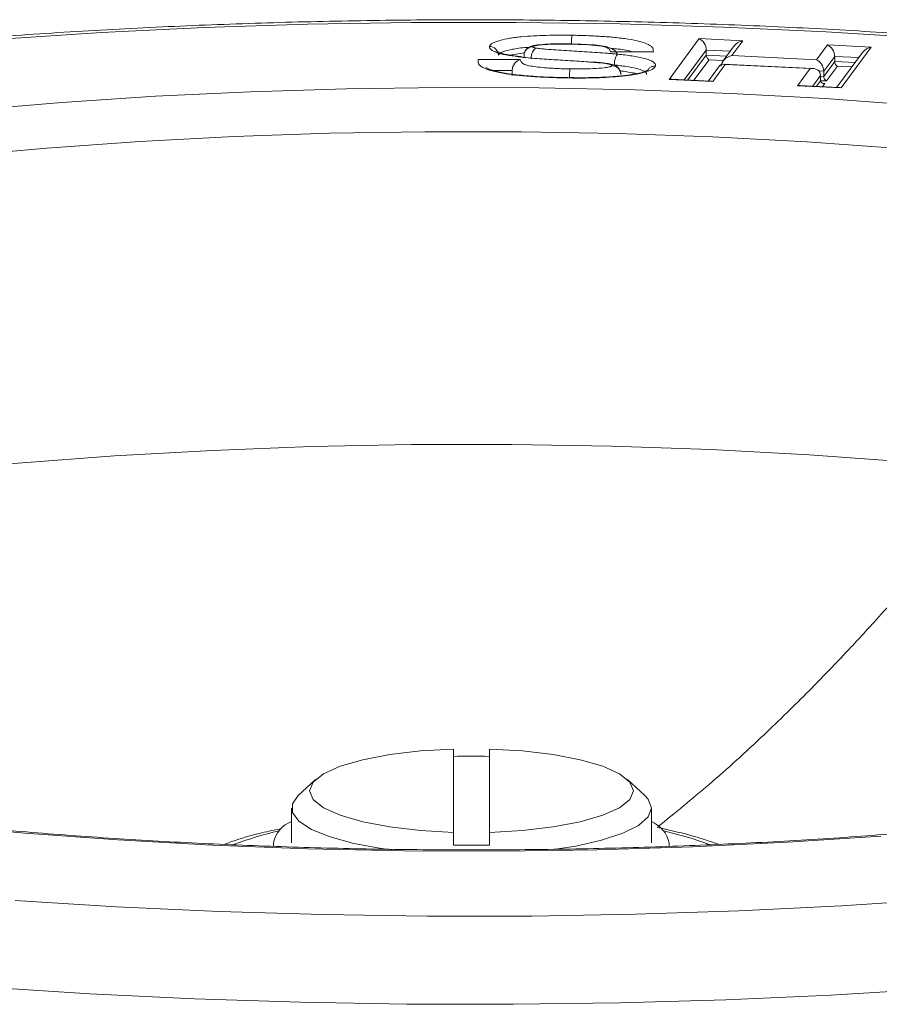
# Model space of a CAD drawing. Header units: millimetres. Extents: x 145 to 345, y -96 to 519.
# Tile 11 of 12: x 220 to 267, y 464 to 519. Entities that reach past the tile are written whole.
import ezdxf

# ---------------------------------------------------------------- set-up
doc = ezdxf.new("R2010")
doc.units = ezdxf.units.MM

msp = doc.modelspace()

# ---------------------------------------------------------------- linework, layer by layer
at = {"color": 7, "linetype": 'Continuous', "lineweight": 15}
for p, q in [((255.778, 515.724), (257.451, 517.988)), ((257.451, 517.988), (259.882, 517.868)), ((259.882, 517.868), (259.271, 517.043)), ((254.91, 517.239), (252.532, 517.244)), ((254.779, 517.256), (252.648, 517.261)), ((257.849, 517.064), (257.849, 517.354)), ((259.403, 517.579), (258.793, 516.753)), ((263.981, 516.809), (264.591, 517.635)), ((264.591, 517.635), (267.023, 517.514)), ((266.544, 517.224), (265.107, 515.28)), ((267.023, 517.514), (265.349, 515.25)), ((245.163, 516.825), (247.496, 516.825)), ((247.719, 516.945), (247.719, 517.058)), ((259.271, 517.043), (263.981, 516.809)), ((264.989, 517), (264.378, 516.175)), ((264.378, 515.885), (264.989, 516.711)), ((264.989, 516.711), (264.989, 517)), ((247.06, 515.923), (247.06, 516.213)), ((258.584, 516.47), (257.965, 515.634)), ((258.909, 516.551), (258.208, 515.604)), ((263.772, 516.328), (258.804, 516.574)), ((263.618, 516.318), (258.909, 516.551)), ((262.918, 515.371), (263.618, 516.318)), ((264.378, 515.885), (264.378, 516.175)), ((265.147, 516.457), (264.537, 515.632)), ((258.208, 515.604), (255.778, 515.724)), ((258.104, 515.627), (255.932, 515.734)), ((264.204, 515.648), (264.204, 515.938)), ((265.349, 515.25), (262.918, 515.371)), ((265.245, 515.273), (263.072, 515.381)), ((243.795, 473.867), (243.795, 478.497)), ((245.795, 473.867), (245.795, 478.497)), ((236.124, 476.806), (235.161, 475.91)), ((254.429, 475.91), (253.466, 476.806)), ((234.795, 475.216), (234.795, 473.284)), ((254.795, 473.284), (254.795, 475.216)), ((233.795, 473.284), (233.795, 473.097)), ((255.795, 473.095), (255.795, 473.284))]:
    msp.add_line(p, q, dxfattribs=at)
at = {"color": 8, "linetype": 'Continuous', "lineweight": 15}
for p, q in [((246.942, 517.075), (247.732, 517.188)), ((257.849, 517.354), (256.626, 515.7)), ((259.188, 517.288), (257.849, 517.354)), ((256.833, 515.69), (257.849, 517.064)), ((258.008, 516.811), (257.167, 515.673)), ((257.849, 517.064), (258.981, 517.008)), ((258.806, 516.771), (258.008, 516.811)), ((266.329, 516.934), (264.989, 517)), ((264.989, 516.711), (266.123, 516.654)), ((247.06, 516.213), (246.039, 516.213)), ((264.378, 516.175), (264.105, 516.189)), ((265.947, 516.417), (265.147, 516.457)), ((264.204, 515.938), (263.766, 515.346)), ((263.973, 515.336), (264.204, 515.648)), ((264.204, 515.894), (264.378, 515.885)), ((264.537, 515.632), (264.204, 515.648)), ((264.438, 515.496), (264.307, 515.319)), ((264.319, 515.502), (264.438, 515.496))]:
    msp.add_line(p, q, dxfattribs=at)
at = {"color": 7, "linetype": 'Continuous', "lineweight": 15, "flags": 128}
for points in [[(218.603, 517.956), (224.227, 518.321), (229.926, 518.598), (235.68, 518.786), (241.466, 518.883), (247.265, 518.89), (253.055, 518.806), (258.815, 518.632), (264.524, 518.368), (270.16, 518.015)], [(252.93, 517.102), (252.93, 517.102), (252.93, 517.102), (252.93, 517.102), (252.93, 517.102), (252.764, 517.318), (252.585, 517.435), (252.261, 517.544), (251.64, 517.635), (250.883, 517.681), (250.333, 517.693)], [(216.922, 514.011), (222.026, 514.44), (227.226, 514.782), (232.503, 515.035), (237.831, 515.198), (243.19, 515.271), (248.555, 515.252), (253.905, 515.143), (259.215, 514.944), (264.464, 514.655), (269.628, 514.278)], [(191.11, 490.084), (195.195, 490.979), (199.685, 491.833), (204.393, 492.604), (209.297, 493.289), (214.374, 493.883), (219.598, 494.385), (224.944, 494.791), (230.387, 495.1), (235.899, 495.31), (241.455, 495.421), (247.027, 495.431), (252.588, 495.34), (258.111, 495.15), (263.57, 494.86), (268.937, 494.473), (274.188, 493.99)], [(243.795, 478.497), (241.965, 478.393), (240.258, 478.194), (238.747, 477.907), (237.499, 477.546), (236.566, 477.125), (235.99, 476.664), (235.795, 476.182), (235.99, 475.7), (236.566, 475.239), (237.499, 474.818), (238.747, 474.457), (240.258, 474.17), (241.965, 473.971), (243.795, 473.867)], [(245.795, 473.867), (247.625, 473.971), (249.332, 474.17), (250.842, 474.457), (252.091, 474.818), (253.024, 475.239), (253.6, 475.7), (253.795, 476.182), (253.6, 476.664), (253.024, 477.125), (252.091, 477.546), (250.842, 477.907), (249.332, 478.194), (247.625, 478.393), (245.795, 478.497)], [(267.564, 473.663), (262.363, 473.321), (257.087, 473.068), (251.758, 472.905), (246.4, 472.833), (241.034, 472.851), (235.685, 472.96), (230.375, 473.159), (225.126, 473.448), (219.962, 473.825), (214.904, 474.289), (209.974, 474.837), (205.193, 475.468), (200.581, 476.178)], [(235.161, 475.91), (234.84, 475.462), (234.84, 474.97), (235.2, 474.487), (235.907, 474.03), (236.934, 473.616), (238.246, 473.26), (239.795, 472.975), (240.389, 472.893)], [(254.795, 475.216), (254.614, 475.706), (254.429, 475.91)], [(249.34, 472.911), (250.595, 473.108), (252.032, 473.43), (253.207, 473.817), (254.079, 474.254), (254.614, 474.726), (254.795, 475.216)], [(270.987, 470.148), (265.363, 469.782), (259.664, 469.505), (253.91, 469.317), (248.123, 469.22), (242.324, 469.213), (236.534, 469.297), (230.775, 469.471), (225.066, 469.735), (219.429, 470.088)]]:
    msp.add_lwpolyline(points, dxfattribs=at)
at = {"color": 8, "linetype": 'Continuous', "lineweight": 15, "flags": 128}
for points in [[(268.597, 511.888), (263.443, 512.255), (258.205, 512.532), (252.907, 512.719), (247.573, 512.813), (242.227, 512.815), (236.892, 512.724), (231.592, 512.541), (226.352, 512.268), (221.193, 511.904), (216.14, 511.452)], [(258.034, 473.195), (257.01, 473.544), (255.491, 473.949)], [(270.54, 465.178), (264.77, 464.828), (258.93, 464.566), (253.041, 464.394), (247.122, 464.313), (241.196, 464.323), (235.282, 464.423), (229.402, 464.615), (223.575, 464.895), (217.823, 465.265)]]:
    msp.add_lwpolyline(points, dxfattribs=at)
at = {"color": 8, "linetype": 'Continuous', "lineweight": 15}
msp.add_arc((238.465, 454.564), 19.871, 102.6924, 110.3269, dxfattribs=at)
at = {"color": 7, "linetype": 'Continuous', "lineweight": 15}
for centre, radius, start, end in [((235.286, 473.041), 1.511, 108.9826, 170.747), ((254.113, 472.881), 1.73, 13.4938, 66.7766)]:
    msp.add_arc(centre, radius, start, end, dxfattribs=at)
for centre, major_axis, ratio, start_param, end_param in [((257.451, 517.505), (-0.228, 0.482), 0.673899, 4.099646, 5.670442), ((259.882, 517.385), (0.55, 0.261), 0.761945, 1.224491, 2.183407), ((264.591, 517.152), (-0.228, 0.482), 0.673738, 4.099769, 5.670565), ((267.023, 517.031), (0.55, 0.261), 0.762069, 1.224368, 2.183549), ((258.008, 517.004), (-0.091, 0.193), 0.673899, 0.958053, 2.52885), ((259.271, 516.56), (0.55, 0.261), 0.762091, 1.224509, 2.795305), ((263.981, 516.326), (-0.228, 0.482), 0.673655, 4.099761, 5.670558), ((265.147, 516.65), (-0.091, 0.193), 0.673738, 0.958176, 2.528973), ((258.909, 516.068), (-0.228, 0.482), 0.673627, 5.670627, 6.629404), ((263.618, 515.835), (0.55, 0.261), 0.76207, 5.936967, 7.507763), ((255.778, 515.241), (0.55, 0.261), 0.761986, 0.958053, 1.224359), ((258.208, 515.121), (-0.228, 0.482), 0.673818, 5.670644, 5.936949), ((264.438, 515.689), (0.22, 0.104), 0.76207, 2.795374, 4.36617), ((264.537, 515.825), (-0.091, 0.193), 0.673655, 0.958169, 2.528965), ((262.918, 514.888), (0.55, 0.261), 0.762006, 0.958245, 1.22457), ((265.349, 514.767), (-0.228, 0.482), 0.673791, 5.670433, 5.936757)]:
    msp.add_ellipse(centre, major_axis=major_axis, ratio=ratio, start_param=start_param, end_param=end_param, dxfattribs=at)
for points, knots in [([(297.211, 515.06), (296.379, 515.195), (293.962, 515.587), (289.836, 516.182), (284.801, 516.817), (279.639, 517.375), (274.369, 517.855), (269.008, 518.255), (263.571, 518.574), (258.076, 518.812), (252.539, 518.968), (246.979, 519.042), (241.411, 519.033), (235.855, 518.942), (230.327, 518.768), (224.845, 518.512), (219.425, 518.175), (214.086, 517.759), (208.842, 517.263), (203.711, 516.689), (198.708, 516.039), (193.849, 515.315), (189.147, 514.517), (184.617, 513.649), (180.272, 512.711), (176.124, 511.705), (172.185, 510.632), (168.464, 509.494), (164.971, 508.291), (161.713, 507.021), (158.698, 505.682), (155.932, 504.27), (153.423, 502.776), (151.181, 501.191), (149.227, 499.506), (147.654, 497.789), (146.457, 496.07), (145.6, 494.387), (145.043, 492.628), (144.78, 491.224), (144.82, 490.406), (144.829, 490.217)], [0, 0, 0, 0, 0.014029, 0.040769, 0.067482, 0.094169, 0.120835, 0.147484, 0.17412, 0.200746, 0.227365, 0.253979, 0.280592, 0.307205, 0.333819, 0.360438, 0.387064, 0.4137, 0.440348, 0.467012, 0.493697, 0.520406, 0.547145, 0.573922, 0.600744, 0.627621, 0.654567, 0.681598, 0.708734, 0.736, 0.763426, 0.791045, 0.818884, 0.846941, 0.875102, 0.902921, 0.9267, 0.949121, 0.970502, 0.993206, 1, 1, 1, 1]), ([(245.792, 517.554), (245.803, 517.585), (245.818, 517.616), (245.877, 517.677), (245.918, 517.706), (246.068, 517.79), (246.208, 517.842), (246.532, 517.933), (246.719, 517.973), (247.023, 518.023), (247.127, 518.038), (247.341, 518.065), (247.452, 518.077), (247.788, 518.11), (248.02, 518.126), (248.484, 518.152), (248.718, 518.161), (249.189, 518.175), (249.426, 518.178), (249.903, 518.18), (250.143, 518.178), (250.382, 518.175)], [0, 0, 0, 0, 0.0625, 0.0625, 0.125, 0.125, 0.25, 0.25, 0.375, 0.375, 0.4375, 0.4375, 0.5, 0.5, 0.625, 0.625, 0.75, 0.75, 0.875, 0.875, 1, 1, 1, 1]), ([(250.382, 518.175), (250.382, 518.172), (250.379, 518.162), (250.374, 518.126), (250.366, 518.039), (250.359, 517.897), (250.355, 517.783), (250.355, 517.726), (250.355, 517.724)], [0, 0, 0, 0, 0.043803, 0.178283, 0.448889, 0.719471, 0.990043, 1, 1, 1, 1]), ([(250.382, 518.175), (250.655, 518.17), (250.928, 518.163), (251.465, 518.144), (251.732, 518.131), (252.256, 518.097), (252.515, 518.077), (252.896, 518.039), (253.022, 518.025), (253.27, 517.995), (253.391, 517.977), (253.741, 517.922), (253.959, 517.879), (254.346, 517.777), (254.507, 517.719), (254.699, 517.624), (254.75, 517.591), (254.832, 517.524), (254.863, 517.489), (254.898, 517.418), (254.899, 517.382), (254.904, 517.31), (254.907, 517.274), (254.91, 517.239)], [0, 0, 0, 0, 0.125, 0.125, 0.25, 0.25, 0.375, 0.375, 0.4375, 0.4375, 0.5, 0.5, 0.625, 0.625, 0.75, 0.75, 0.8125, 0.8125, 0.875, 0.875, 0.9375, 0.9375, 1, 1, 1, 1]), ([(247.567, 516.959), (247.331, 516.987), (247.098, 517.017), (246.777, 517.072), (246.674, 517.092), (246.478, 517.135), (246.384, 517.159), (246.213, 517.209), (246.137, 517.237), (246.003, 517.294), (245.945, 517.325), (245.857, 517.387), (245.825, 517.42), (245.799, 517.47), (245.793, 517.486), (245.788, 517.52), (245.79, 517.537), (245.792, 517.554)], [0, 0, 0, 0, 0.25, 0.25, 0.375, 0.375, 0.5, 0.5, 0.625, 0.625, 0.75, 0.75, 0.875, 0.875, 0.9375, 0.9375, 1, 1, 1, 1]), ([(246.291, 517.063), (246.291, 517.191), (246.237, 517.316), (246.053, 517.497), (245.922, 517.552), (245.792, 517.554)], [0, 0, 0, 0, 0.5, 0.5, 1, 1, 1, 1]), ([(247.607, 516.977), (247.491, 516.99), (247.138, 517.03), (246.676, 517.114), (246.34, 517.205), (246.198, 517.275), (246.202, 517.272), (246.204, 517.271)], [0, 0, 0, 0, 0.17357, 0.533239, 0.763849, 0.924825, 1, 1, 1, 1]), ([(247.719, 517.058), (247.719, 517.186), (247.773, 517.31), (247.957, 517.484), (248.088, 517.534), (248.218, 517.532)], [0, 0, 0, 0, 0.5, 0.5, 1, 1, 1, 1]), ([(250.331, 517.694), (250.237, 517.696), (249.813, 517.701), (249.18, 517.703), (248.497, 517.642), (248.137, 517.595), (247.874, 517.439), (247.777, 517.302), (247.739, 517.21), (247.731, 517.186), (247.73, 517.181)], [0, 0, 0, 0, 0.097372, 0.438302, 0.651433, 0.810243, 0.892039, 0.962712, 0.99333, 1, 1, 1, 1]), ([(248.11, 516.87), (248.11, 516.998), (248.141, 517.134), (248.247, 517.352), (248.323, 517.432), (248.397, 517.46)], [0, 0, 0, 0, 0.5, 0.5, 1, 1, 1, 1]), ([(248.218, 517.532), (248.217, 517.524), (248.22, 517.516), (248.239, 517.502), (248.255, 517.496), (248.306, 517.478), (248.352, 517.469), (248.397, 517.46)], [0, 0, 0, 0, 0.25, 0.25, 0.5, 0.5, 1, 1, 1, 1]), ([(250.326, 517.678), (250.132, 517.681), (249.939, 517.683), (249.552, 517.681), (249.359, 517.679), (248.978, 517.665), (248.785, 517.654), (248.567, 517.628), (248.525, 517.622), (248.441, 517.609), (248.401, 517.602), (248.325, 517.586), (248.292, 517.577), (248.249, 517.562), (248.238, 517.556), (248.223, 517.544), (248.221, 517.538), (248.218, 517.532)], [0, 0, 0, 0, 0.25, 0.25, 0.5, 0.5, 0.75, 0.75, 0.8125, 0.8125, 0.875, 0.875, 0.9375, 0.9375, 0.96875, 0.96875, 1, 1, 1, 1]), ([(248.397, 517.46), (248.44, 517.453), (248.482, 517.446), (248.571, 517.435), (248.616, 517.43), (248.752, 517.416), (248.844, 517.407), (249.124, 517.383), (249.313, 517.369), (249.882, 517.33), (250.266, 517.307), (250.841, 517.274), (251.032, 517.262), (251.414, 517.238), (251.605, 517.226), (251.985, 517.2), (252.175, 517.187), (252.458, 517.165), (252.552, 517.158), (252.738, 517.142), (252.83, 517.133), (252.922, 517.124)], [0, 0, 0, 0, 0.03125, 0.03125, 0.0625, 0.0625, 0.125, 0.125, 0.25, 0.25, 0.5, 0.5, 0.625, 0.625, 0.75, 0.75, 0.875, 0.875, 0.9375, 0.9375, 1, 1, 1, 1]), ([(252.532, 517.244), (252.518, 517.278), (252.503, 517.313), (252.481, 517.364), (252.475, 517.382), (252.449, 517.415), (252.428, 517.431), (252.353, 517.479), (252.278, 517.507), (252.087, 517.555), (251.977, 517.575), (251.624, 517.623), (251.369, 517.64), (250.981, 517.66), (250.851, 517.665), (250.589, 517.673), (250.457, 517.676), (250.326, 517.678)], [0, 0, 0, 0, 0.125, 0.125, 0.1875, 0.1875, 0.25, 0.25, 0.375, 0.375, 0.5, 0.5, 0.75, 0.75, 0.875, 0.875, 1, 1, 1, 1]), ([(252.532, 517.244), (252.533, 517.244), (252.572, 517.255), (252.61, 517.256), (252.648, 517.257)], [0, 0, 0, 0, 0.025871, 1, 1, 1, 1]), ([(254.91, 517.239), (254.909, 517.239), (254.865, 517.25), (254.821, 517.25), (254.779, 517.25)], [0, 0, 0, 0, 0.024093, 1, 1, 1, 1]), ([(250.221, 515.8), (249.918, 515.806), (249.615, 515.813), (249.163, 515.828), (249.013, 515.834), (248.715, 515.848), (248.566, 515.855), (248.125, 515.881), (247.835, 515.902), (247.411, 515.944), (247.271, 515.959), (246.995, 515.993), (246.859, 516.011), (246.601, 516.052), (246.475, 516.074), (246.236, 516.121), (246.124, 516.148), (245.908, 516.203), (245.805, 516.233), (245.624, 516.296), (245.541, 516.329), (245.398, 516.399), (245.336, 516.436), (245.242, 516.51), (245.208, 516.548), (245.175, 516.607), (245.168, 516.626), (245.161, 516.666), (245.161, 516.686), (245.162, 516.746), (245.162, 516.786), (245.163, 516.825)], [0, 0, 0, 0, 0.125, 0.125, 0.1875, 0.1875, 0.25, 0.25, 0.375, 0.375, 0.4375, 0.4375, 0.5, 0.5, 0.5625, 0.5625, 0.625, 0.625, 0.6875, 0.6875, 0.75, 0.75, 0.8125, 0.8125, 0.875, 0.875, 0.90625, 0.90625, 0.9375, 0.9375, 1, 1, 1, 1]), ([(247.06, 516.213), (247.06, 516.288), (247.076, 516.365), (247.13, 516.506), (247.167, 516.568), (247.294, 516.728), (247.396, 516.795), (247.496, 516.825)], [0, 0, 0, 0, 0.25, 0.25, 0.5, 0.5, 1, 1, 1, 1]), ([(247.496, 516.825), (247.518, 516.784), (247.539, 516.743), (247.572, 516.681), (247.584, 516.66), (247.626, 516.62), (247.655, 516.6), (247.726, 516.562), (247.768, 516.544), (247.869, 516.511), (247.928, 516.496), (248.115, 516.457), (248.253, 516.436), (248.691, 516.381), (248.998, 516.355), (249.471, 516.327), (249.63, 516.32), (249.95, 516.309), (250.111, 516.305), (250.272, 516.302)], [0, 0, 0, 0, 0.125, 0.125, 0.1875, 0.1875, 0.25, 0.25, 0.3125, 0.3125, 0.375, 0.375, 0.5, 0.5, 0.75, 0.75, 0.875, 0.875, 1, 1, 1, 1]), ([(251.695, 516.662), (251.61, 516.669), (251.525, 516.676), (251.353, 516.688), (251.266, 516.694), (251.008, 516.712), (250.834, 516.724), (250.314, 516.757), (249.966, 516.778), (249.27, 516.821), (248.923, 516.843), (248.236, 516.894), (247.895, 516.922), (247.567, 516.959)], [0, 0, 0, 0, 0.0625, 0.0625, 0.125, 0.125, 0.25, 0.25, 0.5, 0.5, 0.75, 0.75, 1, 1, 1, 1]), ([(253.094, 515.998), (253.094, 515.999), (253.094, 516.001), (253.094, 516.014), (253.094, 516.037), (253.088, 516.104), (253.054, 516.231), (252.961, 516.373), (252.838, 516.466), (252.724, 516.521), (252.566, 516.571), (252.189, 516.638), (251.82, 516.67), (251.555, 516.693)], [0, 0, 0, 0, 0.011171, 0.017755, 0.026596, 0.050623, 0.12311, 0.222149, 0.300645, 0.349313, 0.429179, 0.590938, 1, 1, 1, 1]), ([(252.594, 516.483), (252.594, 516.49), (252.594, 516.496), (252.589, 516.509), (252.582, 516.515), (252.552, 516.533), (252.522, 516.544), (252.419, 516.572), (252.334, 516.587), (252.073, 516.626), (251.885, 516.645), (251.695, 516.662)], [0, 0, 0, 0, 0.0625, 0.0625, 0.125, 0.125, 0.25, 0.25, 0.5, 0.5, 1, 1, 1, 1]), ([(252.74, 516.52), (252.74, 516.648), (252.76, 516.786), (252.827, 517.008), (252.875, 517.093), (252.922, 517.124)], [0, 0, 0, 0, 0.5, 0.5, 1, 1, 1, 1]), ([(252.922, 517.124), (253.059, 517.109), (253.196, 517.095), (253.462, 517.062), (253.592, 517.044), (253.843, 517.005), (253.965, 516.984), (254.197, 516.937), (254.308, 516.912), (254.513, 516.856), (254.606, 516.826), (254.767, 516.762), (254.838, 516.728), (254.942, 516.656), (254.981, 516.62), (255.015, 516.563), (255.022, 516.543), (255.027, 516.505), (255.024, 516.485), (255.021, 516.466)], [0, 0, 0, 0, 0.125, 0.125, 0.25, 0.25, 0.375, 0.375, 0.5, 0.5, 0.625, 0.625, 0.75, 0.75, 0.875, 0.875, 0.9375, 0.9375, 1, 1, 1, 1]), ([(250.16, 515.82), (250.018, 515.822), (249.373, 515.833), (248.358, 515.876), (247.211, 515.975), (246.383, 516.109), (245.863, 516.244), (245.615, 516.368), (245.607, 516.376), (245.604, 516.378)], [0, 0, 0, 0, 0.074036, 0.33798, 0.53472, 0.704089, 0.844685, 0.945, 1, 1, 1, 1]), ([(255.021, 516.466), (255.015, 516.45), (255.009, 516.433), (254.99, 516.401), (254.977, 516.385), (254.93, 516.337), (254.889, 516.306), (254.73, 516.218), (254.581, 516.163), (254.24, 516.068), (254.044, 516.025), (253.623, 515.955), (253.4, 515.926), (252.931, 515.878), (252.69, 515.859), (252.206, 515.829), (251.962, 515.818), (251.471, 515.802), (251.223, 515.798), (250.848, 515.796), (250.723, 515.796), (250.472, 515.797), (250.347, 515.799), (250.221, 515.8)], [0, 0, 0, 0, 0.03125, 0.03125, 0.0625, 0.0625, 0.125, 0.125, 0.25, 0.25, 0.375, 0.375, 0.5, 0.5, 0.625, 0.625, 0.75, 0.75, 0.875, 0.875, 0.9375, 0.9375, 1, 1, 1, 1]), ([(254.591, 516.228), (254.594, 516.23), (254.604, 516.237), (254.381, 516.135), (253.973, 516.034), (253.312, 515.927), (252.378, 515.85), (251.326, 515.809), (250.583, 515.816), (250.23, 515.819)], [0, 0, 0, 0, 0.044604, 0.140551, 0.241238, 0.399409, 0.577411, 0.799304, 1, 1, 1, 1]), ([(250.243, 515.82), (250.243, 515.832), (250.244, 515.9), (250.248, 516.024), (250.256, 516.167), (250.264, 516.254), (250.27, 516.29), (250.272, 516.3), (250.272, 516.302)], [0, 0, 0, 0, 0.057617, 0.315138, 0.572677, 0.830258, 0.964127, 1, 1, 1, 1]), ([(250.272, 516.302), (250.487, 516.3), (250.703, 516.297), (251.133, 516.302), (251.346, 516.308), (251.768, 516.327), (251.979, 516.342), (252.272, 516.377), (252.365, 516.392), (252.484, 516.421), (252.519, 516.431), (252.56, 516.45), (252.573, 516.456), (252.588, 516.469), (252.591, 516.476), (252.594, 516.483)], [0, 0, 0, 0, 0.25, 0.25, 0.5, 0.5, 0.75, 0.75, 0.875, 0.875, 0.9375, 0.9375, 0.96875, 0.96875, 1, 1, 1, 1]), ([(253.094, 515.992), (253.094, 516.12), (253.04, 516.246), (252.856, 516.427), (252.725, 516.481), (252.594, 516.483)], [0, 0, 0, 0, 0.5, 0.5, 1, 1, 1, 1]), ([(254.522, 515.992), (254.524, 516.008), (254.526, 516.023), (254.522, 516.055), (254.515, 516.071), (254.483, 516.118), (254.449, 516.148), (254.354, 516.205), (254.291, 516.233), (254.149, 516.284), (254.067, 516.308), (253.803, 516.374), (253.605, 516.409), (253.292, 516.456), (253.185, 516.47), (252.965, 516.497), (252.852, 516.509), (252.74, 516.52)], [0, 0, 0, 0, 0.0625, 0.0625, 0.125, 0.125, 0.25, 0.25, 0.375, 0.375, 0.5, 0.5, 0.75, 0.75, 0.875, 0.875, 1, 1, 1, 1]), ([(254.594, 516.227), (254.606, 516.249), (254.642, 516.32), (254.753, 516.404), (254.885, 516.456), (254.978, 516.466), (255.015, 516.466), (255.021, 516.466)], [0, 0, 0, 0, 0.146433, 0.467292, 0.788274, 0.964159, 1, 1, 1, 1]), ([(277.895, 499.124), (277.68, 498.808), (276.639, 497.276), (274.889, 494.924), (272.842, 492.258), (271.299, 490.346), (270.152, 488.966), (269.194, 487.839), (268.217, 486.717), (267.01, 485.365), (265.451, 483.675), (263.415, 481.566), (260.888, 479.106), (258.083, 476.546), (256.112, 474.954), (255.164, 474.188)], [0, 0, 0, 0, 0.030271, 0.146741, 0.23954, 0.308439, 0.353679, 0.392913, 0.435821, 0.482404, 0.550891, 0.637666, 0.746755, 0.878192, 1, 1, 1, 1]), ([(324.768, 492.077), (324.774, 491.978), (324.8, 491.58), (324.61, 490.893), (324.168, 489.918), (323.426, 488.885), (322.366, 487.792), (321.019, 486.694), (319.378, 485.591), (317.441, 484.493), (315.212, 483.408), (312.696, 482.344), (309.903, 481.31), (306.844, 480.314), (303.533, 479.363), (299.984, 478.461), (296.212, 477.613), (292.232, 476.826), (288.062, 476.102), (283.718, 475.444), (279.219, 474.857), (274.582, 474.342), (269.826, 473.902), (264.971, 473.539), (260.035, 473.255), (255.038, 473.05), (250.001, 472.926), (244.942, 472.883), (239.883, 472.921), (234.843, 473.041), (229.842, 473.241), (224.901, 473.521), (220.038, 473.88), (215.273, 474.315), (210.626, 474.826), (206.195, 475.4), (202.984, 475.879), (201.275, 476.159), (200.908, 476.219)], [0, 0, 0, 0, 0.010094, 0.04083, 0.068895, 0.098764, 0.127249, 0.155303, 0.183319, 0.211428, 0.239694, 0.268118, 0.296685, 0.32537, 0.354151, 0.383011, 0.411933, 0.440904, 0.469915, 0.498959, 0.528028, 0.557118, 0.586224, 0.615344, 0.644473, 0.67361, 0.702753, 0.731898, 0.761046, 0.790192, 0.819336, 0.848476, 0.877608, 0.906732, 0.935844, 0.964942, 0.992476, 1, 1, 1, 1]), ([(234.238, 474.083), (233.867, 474.005), (232.862, 473.792), (231.813, 473.499), (231.212, 473.256), (231.085, 473.205)], [0, 0, 0, 0, 0.316562, 0.855955, 1, 1, 1, 1]), ([(258.536, 473.207), (258.013, 473.386), (256.981, 473.738), (255.729, 474.011), (255.112, 474.145)], [0, 0, 0, 0, 0.507498, 1, 1, 1, 1])]:
    msp.add_open_spline(points, degree=3, knots=knots, dxfattribs=at)
at = {"color": 8, "linetype": 'Continuous', "lineweight": 15}
for points, knots in [([(247.998, 517.499), (247.947, 517.498), (247.607, 517.487), (247.091, 517.407), (246.585, 517.283), (246.34, 517.163), (246.305, 517.091), (246.291, 517.063)], [0, 0, 0, 0, 0.060027, 0.400379, 0.673442, 0.873532, 1, 1, 1, 1]), ([(253.779, 517.258), (253.522, 517.316), (253.162, 517.397), (252.707, 517.428), (252.578, 517.437)], [0, 0, 0, 0, 0.7153268, 1, 1, 1, 1]), ([(253.057, 516.193), (253.123, 516.186), (253.454, 516.149), (253.734, 516.089), (253.958, 516.041)], [0, 0, 0, 0, 0.198558, 1, 1, 1, 1])]:
    msp.add_open_spline(points, degree=3, knots=knots, dxfattribs=at)
at = {"color": 7, "linetype": 'Continuous', "lineweight": 15}
for points in [[(245.795, 478.086), (245.128, 478.121), (244.462, 478.121), (243.795, 478.086)], [(243.795, 473.152), (243.795, 473.39), (243.795, 473.629), (243.795, 473.867)], [(245.795, 473.152), (245.795, 473.39), (245.795, 473.629), (245.795, 473.867)], [(243.795, 473.152), (244.462, 473.164), (245.128, 473.164), (245.795, 473.152)]]:
    msp.add_open_spline(points, degree=3, dxfattribs=at)

doc.saveas('drawing.dxf')
